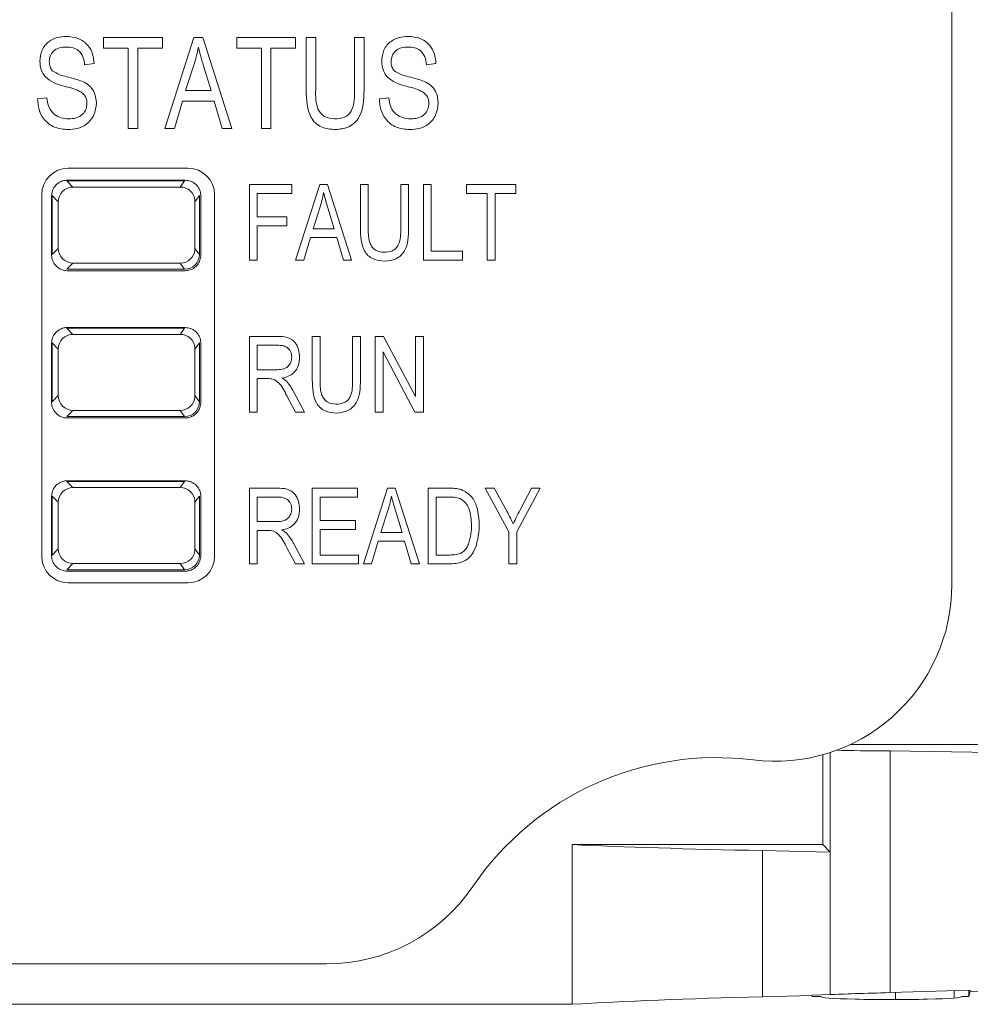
# Model space of a CAD drawing. Header units: inches. Extents: x 2954 to 6480, y 249 to 2776.
# Tile 36 of 105: x 3762 to 3778, y 1383 to 1400. Entities that reach past the tile are written whole.
import ezdxf

# ---------------------------------------------------------------- set-up
doc = ezdxf.new("R2010")
doc.units = ezdxf.units.IN
doc.header["$MEASUREMENT"] = 0
doc.layers.add('PWR_0300HP', color=7, linetype='Continuous')

# ---------------------------------------------------------------- blocks, each defined once
blk = doc.blocks.new('SSW07_FRAME 4')
at = {"lineweight": 9}
for p, q in [((45.2221, 25.1687), (45.2221, 30.9138)), ((42.3415, 26.9892), (42.3415, 27.0252)), ((42.3415, 27.0252), (42.5416, 27.0252)), ((42.5416, 27.0252), (42.5416, 26.9892)), ((42.5496, 26.7171), (42.6481, 27.0252)), ((42.6481, 27.0252), (42.6793, 27.0252)), ((42.6793, 27.0252), (42.7778, 26.7171)), ((42.7938, 26.9892), (42.7938, 27.0252)), ((42.7938, 27.0252), (42.9939, 27.0252)), ((42.9939, 27.0252), (42.9939, 26.9892)), ((43.0299, 26.8479), (43.0299, 27.0252)), ((43.0299, 27.0252), (43.062, 27.0252)), ((43.062, 27.0252), (43.062, 26.8477)), ((43.194, 26.8477), (43.194, 27.0252)), ((43.194, 27.0252), (43.2261, 27.0252)), ((43.2261, 27.0252), (43.2261, 26.8479)), ((42.4256, 26.9892), (42.3415, 26.9892)), ((42.4256, 26.7171), (42.4256, 26.9892)), ((42.4576, 26.9892), (42.4576, 26.7171)), ((42.5416, 26.9892), (42.4576, 26.9892)), ((42.8778, 26.9892), (42.7938, 26.9892)), ((42.8778, 26.7171), (42.8778, 26.9892)), ((42.9099, 26.9892), (42.9099, 26.7171)), ((42.9939, 26.9892), (42.9099, 26.9892)), ((42.3095, 26.9372), (42.2775, 26.9332)), ((43.4702, 26.9372), (43.4382, 26.9332)), ((42.6494, 26.9348), (42.6204, 26.8451)), ((42.707, 26.8451), (42.6812, 26.9298)), ((42.6204, 26.8451), (42.707, 26.8451)), ((42.1174, 26.8171), (42.1494, 26.8211)), ((42.6099, 26.8091), (42.583, 26.7171)), ((42.7176, 26.8091), (42.6099, 26.8091)), ((42.7445, 26.7171), (42.7176, 26.8091)), ((43.2781, 26.8171), (43.3101, 26.8211)), ((42.4576, 26.7171), (42.4256, 26.7171)), ((42.583, 26.7171), (42.5496, 26.7171)), ((42.7778, 26.7171), (42.7445, 26.7171)), ((42.9099, 26.7171), (42.8778, 26.7171)), ((42.6288, 26.5817), (42.2218, 26.5817)), ((42.2379, 26.5179), (42.217, 26.5389)), ((42.6171, 26.5389), (42.217, 26.5389)), ((42.2187, 26.541), (42.6188, 26.541)), ((42.6171, 26.5389), (42.6023, 26.5179)), ((42.6023, 26.5179), (42.2379, 26.5179)), ((42.8371, 26.5265), (42.9806, 26.5265)), ((42.8371, 26.2697), (42.8371, 26.5265)), ((42.9806, 26.5265), (42.9806, 26.4965)), ((42.9939, 26.2697), (43.0759, 26.5265)), ((43.0759, 26.5265), (43.102, 26.5265)), ((43.102, 26.5265), (43.184, 26.2697)), ((43.2141, 26.3787), (43.2141, 26.5265)), ((43.2141, 26.5265), (43.2407, 26.5265)), ((43.2407, 26.5265), (43.2407, 26.3786)), ((43.3508, 26.3786), (43.3508, 26.5265)), ((43.3508, 26.5265), (43.3775, 26.5265)), ((43.3775, 26.5265), (43.3775, 26.3787)), ((43.4275, 26.2697), (43.4275, 26.5265)), ((43.4275, 26.5265), (43.4542, 26.5265)), ((43.4542, 26.5265), (43.4542, 26.2997)), ((43.5743, 26.5265), (43.7411, 26.5265)), ((43.5743, 26.4965), (43.5743, 26.5265)), ((43.7411, 26.5265), (43.7411, 26.4965)), ((42.1318, 26.4917), (42.1318, 25.2646)), ((42.1652, 26.2875), (42.1652, 26.4875)), ((42.188, 26.468), (42.167, 26.4889)), ((42.167, 26.4889), (42.167, 26.2888)), ((42.652, 26.4723), (42.652, 26.3054)), ((42.667, 26.4889), (42.6522, 26.4679)), ((42.667, 26.2888), (42.667, 26.4889)), ((42.6722, 26.4876), (42.6722, 26.2874)), ((42.7188, 25.2646), (42.7188, 26.4917)), ((42.9806, 26.4965), (42.8638, 26.4965)), ((42.8638, 26.4965), (42.8638, 26.4164)), ((43.6443, 26.4965), (43.5743, 26.4965)), ((43.6443, 26.2697), (43.6443, 26.4965)), ((43.7411, 26.4965), (43.671, 26.4965)), ((43.671, 26.4965), (43.671, 26.2697)), ((42.188, 26.3098), (42.188, 26.468)), ((42.6522, 26.4679), (42.6522, 26.3098)), ((43.077, 26.4512), (43.0529, 26.3764)), ((43.125, 26.3764), (43.1036, 26.447)), ((42.8638, 26.4164), (42.9639, 26.4164)), ((42.9639, 26.4164), (42.9639, 26.3864)), ((42.8638, 26.3864), (42.8638, 26.2697)), ((42.9639, 26.3864), (42.8638, 26.3864)), ((43.0529, 26.3764), (43.125, 26.3764)), ((43.0441, 26.3464), (43.0217, 26.2697)), ((43.1338, 26.3464), (43.0441, 26.3464)), ((43.1563, 26.2697), (43.1338, 26.3464)), ((42.167, 26.2888), (42.188, 26.3098)), ((42.6522, 26.3098), (42.667, 26.2888)), ((42.8638, 26.2697), (42.8371, 26.2697)), ((43.0217, 26.2697), (42.9939, 26.2697)), ((43.184, 26.2697), (43.1563, 26.2697)), ((43.5609, 26.2697), (43.4275, 26.2697)), ((43.4542, 26.2997), (43.5609, 26.2997)), ((43.5609, 26.2997), (43.5609, 26.2697)), ((43.671, 26.2697), (43.6443, 26.2697)), ((42.2379, 26.2598), (42.217, 26.2389)), ((42.217, 26.2389), (42.6171, 26.2389)), ((42.6023, 26.2598), (42.2379, 26.2598)), ((42.6171, 26.2389), (42.6023, 26.2598)), ((42.6188, 26.234), (42.2187, 26.234)), ((42.2379, 26.0179), (42.217, 26.0389)), ((42.6171, 26.0389), (42.217, 26.0389)), ((42.2187, 26.041), (42.6188, 26.041)), ((42.6171, 26.0389), (42.6023, 26.0179)), ((42.6023, 26.0179), (42.2379, 26.0179)), ((42.8371, 26.0111), (42.9315, 26.0111)), ((42.8371, 25.7542), (42.8371, 26.0111)), ((43.0506, 25.8633), (43.0506, 26.0111)), ((43.0506, 26.0111), (43.0773, 26.0111)), ((43.0773, 26.0111), (43.0773, 25.8631)), ((43.1874, 25.8631), (43.1874, 26.0111)), ((43.1874, 26.0111), (43.2141, 26.0111)), ((43.2141, 26.0111), (43.2141, 25.8633)), ((43.2641, 25.7542), (43.2641, 26.0111)), ((43.2641, 26.0111), (43.2925, 26.0111)), ((43.2925, 26.0111), (43.4008, 25.8064)), ((43.4008, 25.8064), (43.4008, 26.0111)), ((43.4008, 26.0111), (43.4275, 26.0111)), ((43.4275, 26.0111), (43.4275, 25.7542)), ((42.1652, 25.7875), (42.1652, 25.9875)), ((42.188, 25.968), (42.167, 25.9889)), ((42.167, 25.9889), (42.167, 25.7888)), ((42.188, 25.8098), (42.188, 25.968)), ((42.652, 25.9723), (42.652, 25.8054)), ((42.667, 25.9889), (42.6522, 25.9679)), ((42.6522, 25.9679), (42.6522, 25.8098)), ((42.667, 25.7888), (42.667, 25.9889)), ((42.6722, 25.9876), (42.6722, 25.7874)), ((42.8638, 25.9811), (42.8638, 25.8977)), ((42.9334, 25.9811), (42.8638, 25.9811)), ((43.399, 25.7542), (43.2908, 25.9587)), ((43.2908, 25.9587), (43.2908, 25.7542)), ((42.8638, 25.8977), (42.9264, 25.8977)), ((42.8979, 25.8677), (42.8638, 25.8677)), ((42.8638, 25.8677), (42.8638, 25.7542)), ((42.167, 25.7888), (42.188, 25.8098)), ((42.6522, 25.8098), (42.667, 25.7888)), ((42.9936, 25.7542), (42.9639, 25.8092)), ((42.9864, 25.8244), (43.0239, 25.7542)), ((42.2379, 25.7598), (42.217, 25.7389)), ((42.217, 25.7389), (42.6171, 25.7389)), ((42.6188, 25.734), (42.2187, 25.734)), ((42.6023, 25.7598), (42.2379, 25.7598)), ((42.6171, 25.7389), (42.6023, 25.7598)), ((42.8638, 25.7542), (42.8371, 25.7542)), ((43.0239, 25.7542), (42.9936, 25.7542)), ((43.2908, 25.7542), (43.2641, 25.7542)), ((43.4275, 25.7542), (43.399, 25.7542)), ((42.2379, 25.4979), (42.217, 25.5189)), ((42.6171, 25.5189), (42.217, 25.5189)), ((42.2187, 25.521), (42.6188, 25.521)), ((42.6171, 25.5189), (42.6023, 25.4979)), ((42.1652, 25.2675), (42.1652, 25.4675)), ((42.188, 25.448), (42.167, 25.4689)), ((42.167, 25.4689), (42.167, 25.2688)), ((42.6023, 25.4979), (42.2379, 25.4979)), ((42.667, 25.4689), (42.6522, 25.4479)), ((42.667, 25.2688), (42.667, 25.4689)), ((42.6722, 25.4676), (42.6722, 25.2674)), ((42.8371, 25.2388), (42.8371, 25.4956)), ((42.8371, 25.4956), (42.9315, 25.4956)), ((42.8638, 25.4656), (42.8638, 25.3822)), ((42.9334, 25.4656), (42.8638, 25.4656)), ((43.0506, 25.2388), (43.0506, 25.4956)), ((43.0506, 25.4956), (43.204, 25.4956)), ((43.204, 25.4656), (43.0773, 25.4656)), ((43.0773, 25.4656), (43.0773, 25.3856)), ((43.204, 25.4956), (43.204, 25.4656)), ((43.2241, 25.2388), (43.3061, 25.4956)), ((43.3061, 25.4956), (43.3321, 25.4956)), ((43.3321, 25.4956), (43.4142, 25.2388)), ((43.4442, 25.2388), (43.4442, 25.4956)), ((43.4442, 25.4956), (43.5166, 25.4956)), ((43.516, 25.4656), (43.4709, 25.4656)), ((43.4709, 25.4656), (43.4709, 25.2688)), ((43.7177, 25.3476), (43.6377, 25.4956)), ((43.6377, 25.4956), (43.6676, 25.4956)), ((43.6676, 25.4956), (43.7106, 25.4181)), ((43.8244, 25.4956), (43.7444, 25.3476)), ((43.7551, 25.4201), (43.7946, 25.4956)), ((43.7946, 25.4956), (43.8244, 25.4956)), ((42.188, 25.2898), (42.188, 25.448)), ((42.652, 25.4523), (42.652, 25.2854)), ((42.6522, 25.4479), (42.6522, 25.2898)), ((43.3072, 25.4203), (43.283, 25.3455)), ((43.3552, 25.3455), (43.3337, 25.4161)), ((42.8638, 25.3822), (42.9264, 25.3822)), ((43.0773, 25.3856), (43.1974, 25.3856)), ((43.1974, 25.3856), (43.1974, 25.3556)), ((42.8638, 25.3522), (42.8638, 25.2388)), ((42.8979, 25.3522), (42.8638, 25.3522)), ((43.1974, 25.3556), (43.0773, 25.3556)), ((43.0773, 25.3556), (43.0773, 25.2688)), ((43.283, 25.3455), (43.3552, 25.3455)), ((43.7177, 25.2388), (43.7177, 25.3476)), ((43.7444, 25.3476), (43.7444, 25.2388)), ((42.9864, 25.309), (43.0239, 25.2388)), ((43.2742, 25.3155), (43.2518, 25.2388)), ((43.364, 25.3155), (43.2742, 25.3155)), ((43.3865, 25.2388), (43.364, 25.3155)), ((42.167, 25.2688), (42.188, 25.2898)), ((42.6522, 25.2898), (42.667, 25.2688)), ((42.9936, 25.2388), (42.9639, 25.2937)), ((43.0773, 25.2688), (43.2074, 25.2688)), ((43.2074, 25.2688), (43.2074, 25.2388)), ((43.4709, 25.2688), (43.5167, 25.2688)), ((42.2379, 25.2398), (42.217, 25.2189)), ((42.6023, 25.2398), (42.2379, 25.2398)), ((42.6171, 25.2189), (42.6023, 25.2398)), ((42.8638, 25.2388), (42.8371, 25.2388)), ((43.0239, 25.2388), (42.9936, 25.2388)), ((43.2074, 25.2388), (43.0506, 25.2388)), ((43.2518, 25.2388), (43.2241, 25.2388)), ((43.4142, 25.2388), (43.3865, 25.2388)), ((43.5199, 25.2388), (43.4442, 25.2388)), ((43.7444, 25.2388), (43.7177, 25.2388)), ((42.217, 25.2189), (42.6171, 25.2189)), ((42.6188, 25.214), (42.2187, 25.214)), ((42.2218, 25.1746), (42.6288, 25.1746)), ((44.8088, 24.5985), (44.8088, 24.2609)), ((45.6392, 24.626), (44.878, 24.626)), ((45.0124, 24.604), (45.6599, 24.594)), ((45.0124, 23.7835), (45.0124, 24.604)), ((44.7836, 24.286), (44.7836, 24.5908)), ((43.9325, 24.286), (44.7836, 24.286)), ((43.9325, 23.744), (43.9325, 24.286)), ((44.8086, 24.2609), (44.5787, 24.2656)), ((44.5787, 23.7695), (44.5787, 24.2656)), ((44.8088, 24.2609), (44.7836, 24.286)), ((44.8088, 24.2609), (44.8086, 24.2609)), ((44.8086, 24.2609), (44.8086, 23.7768)), ((41.2872, 23.8812), (43.0992, 23.8812)), ((45.2847, 23.7877), (45.6086, 23.796)), ((44.5787, 23.7695), (44.747, 23.7738)), ((44.8086, 23.7768), (44.747, 23.7747)), ((44.747, 23.7747), (44.747, 23.7738)), ((44.7479, 23.7706), (44.747, 23.7738)), ((44.7479, 23.7706), (44.7767, 23.7706)), ((44.7767, 23.7706), (44.7767, 23.7698)), ((45.2847, 23.7924), (45.0124, 23.7835)), ((45.0311, 23.7841), (45.0311, 23.7597)), ((45.23, 23.7654), (45.23, 23.7906)), ((45.2563, 23.7706), (45.2799, 23.7706)), ((45.2563, 23.7698), (45.2563, 23.7706)), ((45.2793, 23.7923), (45.2793, 23.7706)), ((45.2847, 23.7877), (45.2799, 23.7706)), ((45.2847, 23.7877), (45.2847, 23.7924)), ((31.4669, 23.744), (43.9325, 23.744))]:
    blk.add_line(p, q, dxfattribs=at)
for centre, radius, start, end in [((42.2218, 26.4917), 0.09, 90, 180), ((42.6288, 26.4917), 0.09, 0, 90), ((42.2379, 26.468), 0.0499, 89.9717, 180.0265), ((42.6023, 26.468), 0.0499, 4.992, 90.0039), ((42.2379, 26.3097), 0.0499, 179.9743, 270.0266), ((42.6023, 26.3098), 0.0499, 269.9976, 355.0066), ((42.2379, 25.968), 0.0499, 89.9734, 180.0257), ((42.6023, 25.968), 0.0499, 4.9934, 90.0024), ((42.2379, 25.8097), 0.0499, 179.9743, 270.0266), ((42.6023, 25.8098), 0.0499, 269.998, 355.0061), ((42.2379, 25.448), 0.0499, 89.9717, 180.0265), ((42.6023, 25.448), 0.0499, 4.9929, 90.0021), ((42.2379, 25.2897), 0.0499, 179.9743, 270.0266), ((42.6023, 25.2898), 0.0499, 269.9976, 355.0066), ((42.2218, 25.2646), 0.09, 180, 270), ((42.6288, 25.2646), 0.09, 270, 0), ((44.6221, 25.1687), 0.6, 262.8192, 0), ((44.4221, 23.5812), 1, 82.8192, 145.7711), ((43.0992, 24.4812), 0.6, 270, 325.7711)]:
    blk.add_arc(centre, radius, start, end, dxfattribs=at)
for centre, major_axis, ratio, start_param, end_param in [((42.6018, 26.4674), (0.0432, 0.0263), 0.987578, 5.741522, 5.829209), ((42.6018, 26.3104), (0.0432, -0.0263), 0.987578, 0.453976, 0.541664), ((42.617, 26.2889), (-0.029, 0.0409), 0.997944, 2.526412, 4.095268), ((42.6018, 25.9674), (0.0432, 0.0263), 0.987578, 5.741522, 5.829209), ((42.6018, 25.8104), (0.0432, -0.0263), 0.987578, 0.453976, 0.541664), ((42.617, 25.7889), (-0.029, 0.0409), 0.997944, 2.526412, 4.095268), ((42.6018, 25.4474), (0.0432, 0.0263), 0.987578, 5.741522, 5.829209), ((42.617, 25.2689), (-0.029, 0.0409), 0.997944, 2.526412, 4.095268), ((42.6018, 25.2904), (0.0432, -0.0263), 0.987578, 0.453976, 0.541664), ((45.0165, 24.6103), (0.24, 0), 0.026186, 3.830403, 4.695625), ((45.6748, 24.3306), (2.16, 0), 0.034921, 3.773975, 4.18018), ((45.6748, 23.6883), (2.16, 0), 0.043661, 2.103006, 2.50921), ((45.0165, 23.7702), (0.24, 0), 0.043661, 3.099914, 6.324864), ((45.0165, 23.7807), (0.24, 0.0062), 0.012214, 1.587246, 2.618137)]:
    blk.add_ellipse(centre, major_axis=major_axis, ratio=ratio, start_param=start_param, end_param=end_param, dxfattribs=at)
for points, knots in [([(42.1254, 26.9448), (42.1267, 26.9578), (42.1293, 26.9838), (42.1538, 27.0127), (42.1842, 27.0274), (42.2046, 27.0286), (42.2148, 27.0293)], [0, 0, 0, 0, 0.279732, 0.558874, 0.779107, 1, 1, 1, 1]), ([(42.2148, 27.0293), (42.2287, 27.0281), (42.2565, 27.0258), (42.2893, 27.002), (42.3064, 26.9699), (42.3085, 26.9481), (42.3095, 26.9372)], [0, 0, 0, 0, 0.280189, 0.55909, 0.779298, 1, 1, 1, 1]), ([(43.2861, 26.9448), (43.2874, 26.9578), (43.2901, 26.9838), (43.3145, 27.0127), (43.345, 27.0274), (43.3653, 27.0286), (43.3755, 27.0293)], [0, 0, 0, 0, 0.279732, 0.558874, 0.779107, 1, 1, 1, 1]), ([(43.3755, 27.0293), (43.3895, 27.0281), (43.4173, 27.0258), (43.4501, 27.002), (43.4671, 26.9699), (43.4692, 26.9481), (43.4702, 26.9372)], [0, 0, 0, 0, 0.280189, 0.55909, 0.779298, 1, 1, 1, 1]), ([(42.2159, 26.9932), (42.2078, 26.9928), (42.1916, 26.992), (42.1712, 26.9808), (42.1591, 26.9631), (42.158, 26.9504), (42.1574, 26.9441)], [0, 0, 0, 0, 0.280926, 0.559978, 0.779747, 1, 1, 1, 1]), ([(42.2775, 26.9332), (42.2763, 26.9422), (42.2739, 26.9602), (42.2589, 26.9819), (42.2372, 26.9921), (42.223, 26.9928), (42.2159, 26.9932)], [0, 0, 0, 0, 0.280746, 0.559304, 0.779209, 1, 1, 1, 1]), ([(42.6637, 26.9932), (42.6616, 26.9821), (42.6578, 26.9625), (42.6519, 26.9433), (42.6494, 26.9348)], [0, 0, 0, 0, 0.560009, 1, 1, 1, 1]), ([(42.6812, 26.9298), (42.6777, 26.9416), (42.6713, 26.9625), (42.666, 26.9838), (42.6637, 26.9932)], [0, 0, 0, 0, 0.560014, 1, 1, 1, 1]), ([(43.3766, 26.9932), (43.3685, 26.9928), (43.3524, 26.992), (43.3319, 26.9808), (43.3199, 26.9631), (43.3187, 26.9504), (43.3181, 26.9441)], [0, 0, 0, 0, 0.280926, 0.559976, 0.779744, 1, 1, 1, 1]), ([(43.4382, 26.9332), (43.437, 26.9422), (43.4347, 26.9602), (43.4196, 26.9819), (43.3979, 26.9921), (43.3837, 26.9928), (43.3766, 26.9932)], [0, 0, 0, 0, 0.280746, 0.559304, 0.779209, 1, 1, 1, 1]), ([(42.2085, 26.8601), (42.1968, 26.8635), (42.1735, 26.87), (42.1443, 26.8886), (42.1277, 26.9162), (42.1261, 26.9353), (42.1254, 26.9448)], [0, 0, 0, 0, 0.281117, 0.560059, 0.77986, 1, 1, 1, 1]), ([(42.1574, 26.9441), (42.1577, 26.9377), (42.1581, 26.9263), (42.1646, 26.9169), (42.1674, 26.9128)], [0, 0, 0, 0, 0.560349, 1, 1, 1, 1]), ([(43.3692, 26.8601), (43.3575, 26.8635), (43.3343, 26.87), (43.3051, 26.8886), (43.2885, 26.9162), (43.2869, 26.9353), (43.2861, 26.9448)], [0, 0, 0, 0, 0.281115, 0.560064, 0.779864, 1, 1, 1, 1]), ([(43.3181, 26.9441), (43.3184, 26.9377), (43.3189, 26.9263), (43.3254, 26.9169), (43.3282, 26.9128)], [0, 0, 0, 0, 0.560352, 1, 1, 1, 1]), ([(42.1674, 26.9128), (42.176, 26.9075), (42.1913, 26.8981), (42.2087, 26.8941), (42.2164, 26.8923)], [0, 0, 0, 0, 0.557864, 1, 1, 1, 1]), ([(43.3282, 26.9128), (43.3367, 26.9075), (43.352, 26.8981), (43.3694, 26.8941), (43.3772, 26.8923)], [0, 0, 0, 0, 0.557864, 1, 1, 1, 1]), ([(42.2164, 26.8923), (42.2266, 26.8899), (42.2447, 26.8855), (42.2622, 26.8792), (42.27, 26.8764)], [0, 0, 0, 0, 0.560129, 1, 1, 1, 1]), ([(42.27, 26.8764), (42.2776, 26.8723), (42.293, 26.8641), (42.3134, 26.8392), (42.3159, 26.8166), (42.3175, 26.8028)], [0, 0, 0, 0, 0.280975, 0.561366, 1, 1, 1, 1]), ([(43.3772, 26.8923), (43.3873, 26.8899), (43.4055, 26.8855), (43.423, 26.8792), (43.4307, 26.8764)], [0, 0, 0, 0, 0.560144, 1, 1, 1, 1]), ([(43.4307, 26.8764), (43.4384, 26.8723), (43.4537, 26.8641), (43.4742, 26.8392), (43.4767, 26.8166), (43.4782, 26.8028)], [0, 0, 0, 0, 0.280985, 0.561372, 1, 1, 1, 1]), ([(42.2855, 26.8019), (42.2852, 26.8063), (42.2847, 26.8151), (42.2792, 26.8274), (42.2703, 26.8374), (42.2473, 26.8508), (42.2257, 26.856), (42.2085, 26.8601)], [0, 0, 0, 0, 0.124965, 0.249799, 0.374607, 0.499558, 1, 1, 1, 1]), ([(43.1284, 26.713), (43.1123, 26.7144), (43.088, 26.7163), (43.0606, 26.7343), (43.0314, 26.7732), (43.0306, 26.8147), (43.0299, 26.8479)], [0, 0, 0, 0, 0.25, 0.375501, 0.500949, 1, 1, 1, 1]), ([(43.062, 26.8477), (43.0616, 26.8245), (43.0612, 26.7954), (43.0795, 26.7665), (43.0975, 26.7521), (43.1146, 26.7503), (43.126, 26.7491)], [0, 0, 0, 0, 0.499926, 0.62541, 0.750809, 1, 1, 1, 1]), ([(43.126, 26.7491), (43.1377, 26.7499), (43.1553, 26.7511), (43.1751, 26.7643), (43.1941, 26.794), (43.1941, 26.8239), (43.194, 26.8477)], [0, 0, 0, 0, 0.249751, 0.374973, 0.500124, 1, 1, 1, 1]), ([(43.2261, 26.8479), (43.2255, 26.8148), (43.2247, 26.7735), (43.1951, 26.7355), (43.1687, 26.7167), (43.1445, 26.7145), (43.1284, 26.713)], [0, 0, 0, 0, 0.4989535, 0.6245244, 0.7501261, 1, 1, 1, 1]), ([(43.4462, 26.8019), (43.4459, 26.8063), (43.4454, 26.8151), (43.44, 26.8274), (43.431, 26.8374), (43.408, 26.8508), (43.3865, 26.856), (43.3692, 26.8601)], [0, 0, 0, 0, 0.124965, 0.249799, 0.374607, 0.499558, 1, 1, 1, 1]), ([(42.2204, 26.713), (42.2049, 26.7144), (42.174, 26.717), (42.1386, 26.7449), (42.1204, 26.7808), (42.1184, 26.805), (42.1174, 26.8171)], [0, 0, 0, 0, 0.280057, 0.558958, 0.779191, 1, 1, 1, 1]), ([(42.1494, 26.8211), (42.1508, 26.8103), (42.1536, 26.7889), (42.1727, 26.7641), (42.1978, 26.7511), (42.2147, 26.7498), (42.2232, 26.7491)], [0, 0, 0, 0, 0.280719, 0.559164, 0.779468, 1, 1, 1, 1]), ([(42.3175, 26.8028), (42.3158, 26.7889), (42.3124, 26.7611), (42.2862, 26.7301), (42.2532, 26.7149), (42.2314, 26.7137), (42.2204, 26.713)], [0, 0, 0, 0, 0.279555, 0.558728, 0.77905, 1, 1, 1, 1]), ([(43.3812, 26.713), (43.3657, 26.7144), (43.3347, 26.717), (43.2993, 26.7449), (43.2811, 26.7808), (43.2791, 26.805), (43.2781, 26.8171)], [0, 0, 0, 0, 0.280057, 0.558958, 0.779191, 1, 1, 1, 1]), ([(43.3101, 26.8211), (43.3115, 26.8103), (43.3143, 26.7889), (43.3335, 26.7641), (43.3585, 26.7511), (43.3755, 26.7498), (43.3839, 26.7491)], [0, 0, 0, 0, 0.280718, 0.559154, 0.779469, 1, 1, 1, 1]), ([(43.4782, 26.8028), (43.4765, 26.7889), (43.4731, 26.7611), (43.4469, 26.7301), (43.414, 26.7149), (43.3921, 26.7137), (43.3812, 26.713)], [0, 0, 0, 0, 0.279556, 0.558736, 0.779049, 1, 1, 1, 1]), ([(42.2232, 26.7491), (42.2318, 26.7496), (42.249, 26.7505), (42.2706, 26.7628), (42.2837, 26.7815), (42.2849, 26.7951), (42.2855, 26.8019)], [0, 0, 0, 0, 0.280845, 0.560004, 0.779773, 1, 1, 1, 1]), ([(43.3839, 26.7491), (43.3926, 26.7496), (43.4098, 26.7505), (43.4313, 26.7628), (43.4444, 26.7815), (43.4456, 26.7951), (43.4462, 26.8019)], [0, 0, 0, 0, 0.280845, 0.560004, 0.779773, 1, 1, 1, 1]), ([(42.1652, 26.4875), (42.1658, 26.4936), (42.1671, 26.5057), (42.1764, 26.5219), (42.1901, 26.5338), (42.205, 26.5401), (42.2148, 26.5408), (42.2187, 26.541)], [0, 0, 0, 0, 0.216367, 0.43244, 0.651646, 0.860159, 1, 1, 1, 1]), ([(42.6188, 26.541), (42.6248, 26.5404), (42.6369, 26.5392), (42.6531, 26.5299), (42.665, 26.5162), (42.6713, 26.5012), (42.672, 26.4915), (42.6722, 26.4876)], [0, 0, 0, 0, 0.216222, 0.432126, 0.651179, 0.85959, 1, 1, 1, 1]), ([(43.089, 26.4998), (43.0872, 26.4906), (43.084, 26.4742), (43.0792, 26.4582), (43.077, 26.4512)], [0, 0, 0, 0, 0.559992, 1, 1, 1, 1]), ([(43.1036, 26.447), (43.1006, 26.4568), (43.0953, 26.4743), (43.0909, 26.492), (43.089, 26.4998)], [0, 0, 0, 0, 0.560005, 1, 1, 1, 1]), ([(43.2961, 26.2663), (43.2827, 26.2674), (43.2624, 26.2691), (43.2396, 26.284), (43.2153, 26.3165), (43.2146, 26.3511), (43.2141, 26.3787)], [0, 0, 0, 0, 0.250009, 0.375505, 0.500952, 1, 1, 1, 1]), ([(43.2407, 26.3786), (43.2405, 26.3592), (43.2401, 26.335), (43.2553, 26.3109), (43.2703, 26.2989), (43.2846, 26.2974), (43.2941, 26.2964)], [0, 0, 0, 0, 0.499918, 0.625404, 0.750806, 1, 1, 1, 1]), ([(43.2941, 26.2964), (43.3039, 26.2971), (43.3185, 26.2981), (43.335, 26.309), (43.3509, 26.3338), (43.3508, 26.3587), (43.3508, 26.3786)], [0, 0, 0, 0, 0.249742, 0.374968, 0.500123, 1, 1, 1, 1]), ([(43.3775, 26.3787), (43.377, 26.3512), (43.3764, 26.3167), (43.3517, 26.285), (43.3297, 26.2694), (43.3095, 26.2676), (43.2961, 26.2663)], [0, 0, 0, 0, 0.498955, 0.624532, 0.750136, 1, 1, 1, 1]), ([(42.2187, 26.234), (42.2126, 26.2346), (42.2005, 26.2359), (42.1843, 26.2451), (42.1724, 26.2589), (42.1662, 26.2738), (42.1655, 26.2836), (42.1652, 26.2875)], [0, 0, 0, 0, 0.216127, 0.431961, 0.650952, 0.859473, 1, 1, 1, 1]), ([(42.6722, 26.2874), (42.6716, 26.2814), (42.6704, 26.2693), (42.6611, 26.2531), (42.6474, 26.2412), (42.6324, 26.2349), (42.6227, 26.2343), (42.6188, 26.234)], [0, 0, 0, 0, 0.216221, 0.432138, 0.651186, 0.859598, 1, 1, 1, 1]), ([(42.1652, 25.9875), (42.1658, 25.9936), (42.1671, 26.0057), (42.1764, 26.0219), (42.1901, 26.0338), (42.205, 26.0401), (42.2148, 26.0408), (42.2187, 26.041)], [0, 0, 0, 0, 0.216366, 0.432439, 0.651644, 0.86016, 1, 1, 1, 1]), ([(42.6188, 26.041), (42.6248, 26.0404), (42.6369, 26.0392), (42.6531, 26.0299), (42.665, 26.0162), (42.6713, 26.0012), (42.672, 25.9915), (42.6722, 25.9876)], [0, 0, 0, 0, 0.216222, 0.432131, 0.651186, 0.859598, 1, 1, 1, 1]), ([(42.9315, 26.0111), (42.9428, 26.0111), (42.9651, 26.011), (42.9926, 25.9929), (43.0054, 25.9665), (43.0066, 25.9491), (43.0073, 25.9403)], [0, 0, 0, 0, 0.281495, 0.558258, 0.77893, 1, 1, 1, 1]), ([(42.9806, 25.9401), (42.98, 25.9468), (42.9787, 25.9602), (42.9653, 25.9747), (42.949, 25.9804), (42.9386, 25.9808), (42.9334, 25.9811)], [0, 0, 0, 0, 0.279818, 0.558108, 0.778727, 1, 1, 1, 1]), ([(42.9264, 25.8977), (42.9338, 25.8978), (42.9484, 25.898), (42.9679, 25.9066), (42.979, 25.9228), (42.98, 25.9344), (42.9806, 25.9401)], [0, 0, 0, 0, 0.28145, 0.559847, 0.779725, 1, 1, 1, 1]), ([(43.0073, 25.9403), (43.0066, 25.9307), (43.0052, 25.9115), (42.9903, 25.888), (42.9693, 25.8743), (42.9546, 25.871), (42.9472, 25.8693)], [0, 0, 0, 0, 0.280211, 0.559211, 0.779346, 1, 1, 1, 1]), ([(42.9639, 25.8092), (42.9562, 25.8252), (42.9453, 25.8475), (42.919, 25.8673), (42.9049, 25.8675), (42.8979, 25.8677)], [0, 0, 0, 0, 0.5609462, 0.7797557, 1, 1, 1, 1]), ([(42.9472, 25.8693), (42.9506, 25.8674), (42.9566, 25.8641), (42.9618, 25.8594), (42.964, 25.8573)], [0, 0, 0, 0, 0.560167, 1, 1, 1, 1]), ([(42.964, 25.8573), (42.9687, 25.8515), (42.977, 25.8411), (42.9835, 25.8295), (42.9864, 25.8244)], [0, 0, 0, 0, 0.559972, 1, 1, 1, 1]), ([(43.1327, 25.7509), (43.1192, 25.752), (43.099, 25.7537), (43.0762, 25.7686), (43.0518, 25.801), (43.0511, 25.8356), (43.0506, 25.8633)], [0, 0, 0, 0, 0.250001, 0.375497, 0.50095, 1, 1, 1, 1]), ([(43.0773, 25.8631), (43.077, 25.8438), (43.0767, 25.8195), (43.0919, 25.7954), (43.1069, 25.7835), (43.1212, 25.7819), (43.1307, 25.7809)], [0, 0, 0, 0, 0.4999175, 0.6254035, 0.7508059, 1, 1, 1, 1]), ([(43.1307, 25.7809), (43.1404, 25.7816), (43.1551, 25.7827), (43.1716, 25.7936), (43.1874, 25.8184), (43.1874, 25.8433), (43.1874, 25.8631)], [0, 0, 0, 0, 0.249754, 0.374969, 0.500123, 1, 1, 1, 1]), ([(43.2141, 25.8633), (43.2136, 25.8357), (43.2129, 25.8013), (43.1882, 25.7696), (43.1663, 25.754), (43.1461, 25.7521), (43.1327, 25.7509)], [0, 0, 0, 0, 0.498954, 0.624524, 0.750128, 1, 1, 1, 1]), ([(42.2187, 25.734), (42.2126, 25.7346), (42.2005, 25.7359), (42.1843, 25.7451), (42.1724, 25.7589), (42.1662, 25.7738), (42.1655, 25.7836), (42.1652, 25.7875)], [0, 0, 0, 0, 0.216125, 0.431963, 0.650946, 0.859473, 1, 1, 1, 1]), ([(42.6722, 25.7874), (42.6716, 25.7814), (42.6704, 25.7693), (42.6611, 25.7531), (42.6474, 25.7412), (42.6324, 25.7349), (42.6227, 25.7343), (42.6188, 25.734)], [0, 0, 0, 0, 0.2162126, 0.432137, 0.6511857, 0.8595977, 1, 1, 1, 1]), ([(42.1652, 25.4675), (42.1658, 25.4736), (42.1671, 25.4857), (42.1764, 25.5019), (42.1901, 25.5138), (42.205, 25.5201), (42.2148, 25.5208), (42.2187, 25.521)], [0, 0, 0, 0, 0.216367, 0.43244, 0.651646, 0.860159, 1, 1, 1, 1]), ([(42.6188, 25.521), (42.6248, 25.5204), (42.6369, 25.5192), (42.6531, 25.5099), (42.665, 25.4962), (42.6713, 25.4812), (42.672, 25.4715), (42.6722, 25.4676)], [0, 0, 0, 0, 0.21622, 0.432127, 0.65118, 0.859591, 1, 1, 1, 1]), ([(42.9315, 25.4956), (42.9428, 25.4956), (42.9651, 25.4956), (42.9926, 25.4775), (43.0054, 25.4511), (43.0066, 25.4336), (43.0073, 25.4249)], [0, 0, 0, 0, 0.281495, 0.558258, 0.77893, 1, 1, 1, 1]), ([(42.9806, 25.4247), (42.98, 25.4314), (42.9787, 25.4448), (42.9653, 25.4592), (42.949, 25.465), (42.9386, 25.4654), (42.9334, 25.4656)], [0, 0, 0, 0, 0.279818, 0.558108, 0.778727, 1, 1, 1, 1]), ([(43.3191, 25.4689), (43.3173, 25.4597), (43.3142, 25.4433), (43.3093, 25.4273), (43.3072, 25.4203)], [0, 0, 0, 0, 0.559987, 1, 1, 1, 1]), ([(43.3337, 25.4161), (43.3308, 25.4259), (43.3255, 25.4434), (43.3211, 25.4611), (43.3191, 25.4689)], [0, 0, 0, 0, 0.560012, 1, 1, 1, 1]), ([(43.5523, 25.4605), (43.5456, 25.4623), (43.5337, 25.4656), (43.5214, 25.4656), (43.516, 25.4656)], [0, 0, 0, 0, 0.559061, 1, 1, 1, 1]), ([(43.5166, 25.4956), (43.5243, 25.4956), (43.5381, 25.4955), (43.5516, 25.4923), (43.5575, 25.4909)], [0, 0, 0, 0, 0.560307, 1, 1, 1, 1]), ([(43.5575, 25.4909), (43.5693, 25.4841), (43.5931, 25.4704), (43.6142, 25.4245), (43.6163, 25.3898), (43.6176, 25.3686)], [0, 0, 0, 0, 0.278191, 0.558783, 1, 1, 1, 1]), ([(43.591, 25.369), (43.59, 25.3887), (43.5886, 25.4161), (43.5717, 25.4477), (43.5587, 25.4563), (43.5523, 25.4605)], [0, 0, 0, 0, 0.559946, 0.780594, 1, 1, 1, 1]), ([(42.9264, 25.3822), (42.9338, 25.3823), (42.9484, 25.3826), (42.9679, 25.3912), (42.979, 25.4074), (42.98, 25.4189), (42.9806, 25.4247)], [0, 0, 0, 0, 0.281451, 0.559853, 0.779725, 1, 1, 1, 1]), ([(43.0073, 25.4249), (43.0066, 25.4152), (43.0052, 25.396), (42.9903, 25.3726), (42.9693, 25.3589), (42.9546, 25.3556), (42.9472, 25.3539)], [0, 0, 0, 0, 0.280211, 0.559211, 0.779346, 1, 1, 1, 1]), ([(43.7106, 25.4181), (43.715, 25.4101), (43.7228, 25.3958), (43.7299, 25.3811), (43.733, 25.3747)], [0, 0, 0, 0, 0.559989, 1, 1, 1, 1]), ([(43.733, 25.3747), (43.7369, 25.3832), (43.744, 25.3985), (43.7517, 25.4135), (43.7551, 25.4201)], [0, 0, 0, 0, 0.560006, 1, 1, 1, 1]), ([(43.6176, 25.3686), (43.615, 25.3373), (43.6117, 25.298), (43.5846, 25.2601), (43.5591, 25.2416), (43.5356, 25.2399), (43.5199, 25.2388)], [0, 0, 0, 0, 0.4986303, 0.6243884, 0.7498572, 1, 1, 1, 1]), ([(43.5807, 25.3063), (43.5842, 25.3177), (43.5903, 25.3382), (43.5908, 25.3596), (43.591, 25.369)], [0, 0, 0, 0, 0.559553, 1, 1, 1, 1]), ([(42.9639, 25.2937), (42.9562, 25.3098), (42.9453, 25.332), (42.919, 25.3518), (42.9049, 25.3521), (42.8979, 25.3522)], [0, 0, 0, 0, 0.5609462, 0.7797557, 1, 1, 1, 1]), ([(42.9472, 25.3539), (42.9506, 25.352), (42.9566, 25.3486), (42.9618, 25.344), (42.964, 25.3419)], [0, 0, 0, 0, 0.560167, 1, 1, 1, 1]), ([(42.964, 25.3419), (42.9687, 25.3361), (42.977, 25.3257), (42.9835, 25.3141), (42.9864, 25.309)], [0, 0, 0, 0, 0.559972, 1, 1, 1, 1]), ([(43.5167, 25.2688), (43.5242, 25.2691), (43.5391, 25.2696), (43.5594, 25.2763), (43.5734, 25.2902), (43.5783, 25.3009), (43.5807, 25.3063)], [0, 0, 0, 0, 0.280726, 0.559986, 0.779722, 1, 1, 1, 1]), ([(42.2187, 25.214), (42.2126, 25.2146), (42.2005, 25.2159), (42.1843, 25.2251), (42.1724, 25.2389), (42.1662, 25.2538), (42.1655, 25.2636), (42.1652, 25.2675)], [0, 0, 0, 0, 0.216127, 0.431961, 0.650952, 0.859473, 1, 1, 1, 1]), ([(42.6722, 25.2674), (42.6716, 25.2614), (42.6704, 25.2493), (42.6611, 25.2331), (42.6474, 25.2212), (42.6324, 25.2149), (42.6227, 25.2143), (42.6188, 25.214)], [0, 0, 0, 0, 0.2162126, 0.432137, 0.6511857, 0.8595977, 1, 1, 1, 1])]:
    blk.add_open_spline(points, degree=3, knots=knots, dxfattribs=at)

msp = doc.modelspace()

# ---------------------------------------------------------------- block references
at = {"layer": 'PWR_0300HP', "xscale": 5, "yscale": 5, "zscale": 5}
msp.add_blockref('SSW07_FRAME 4', (3551.769, 1264.246), dxfattribs=at)

doc.saveas('drawing.dxf')
